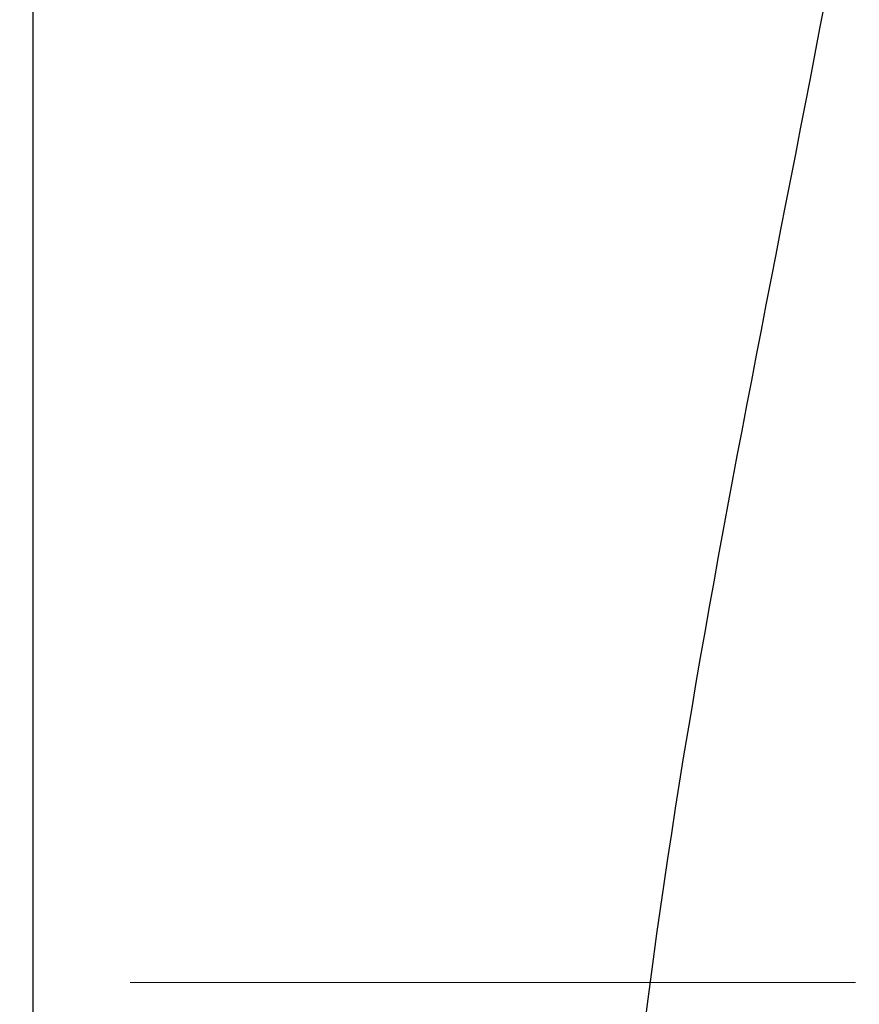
# Model space of a CAD drawing. Header units: millimetres. Extents: x 0 to 1076, y 0 to 742.
# Tile 24 of 127: x 520 to 536, y 225 to 244. Entities that reach past the tile are written whole.
import ezdxf

# ---------------------------------------------------------------- set-up
doc = ezdxf.new("R2010")
doc.units = ezdxf.units.MM
doc.header["$LTSCALE"] = 0.454724
doc.linetypes.add('CENTER', pattern=[50.8, 31.75, -6.35, 6.35, -6.35])
doc.layers.add('NoLayerName_001', color=7, linetype='Continuous')

# ---------------------------------------------------------------- blocks, each defined once
blk = doc.blocks.new('DIM_0003')
at = {"color": 3, "linetype": 'Continuous', "lineweight": 13}
blk.add_arc((54.498, 47.197), 54.498, 300, 210, dxfattribs=at)

msp = doc.modelspace()

# ---------------------------------------------------------------- linework, layer by layer
at = {"layer": 'NoLayerName_001', "color": 7, "linetype": 'Continuous', "lineweight": 25}
msp.add_line((519.876358, 160.598269), (519.876358, 289.398269), dxfattribs=at)
at = {"layer": 'NoLayerName_001', "color": 4, "linetype": 'CENTER', "lineweight": 13}
msp.add_line((536.246124, 225.098774), (428.376358, 225.098774), dxfattribs=at)
at = {"layer": 'NoLayerName_001', "color": 7, "linetype": 'Continuous', "lineweight": 25}
msp.add_open_spline([(530.497679, 294.57302), (532.39181, 290.028152), (544.667945, 266.427859), (523.200361, 217.681089), (537.189548, 177.206242), (540.046939, 156.76488)], degree=3, knots=[0, 0, 0, 0, 14.771323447, 77.796662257, 139.716979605, 139.716979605, 139.716979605, 139.716979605], dxfattribs=at)

# ---------------------------------------------------------------- block references
at = {"layer": 'NoLayerName_001', "color": 3, "linetype": 'Continuous', "lineweight": 13}
msp.add_blockref('DIM_0003', (446.878113, 177.901901), dxfattribs=at)

doc.saveas('drawing.dxf')
